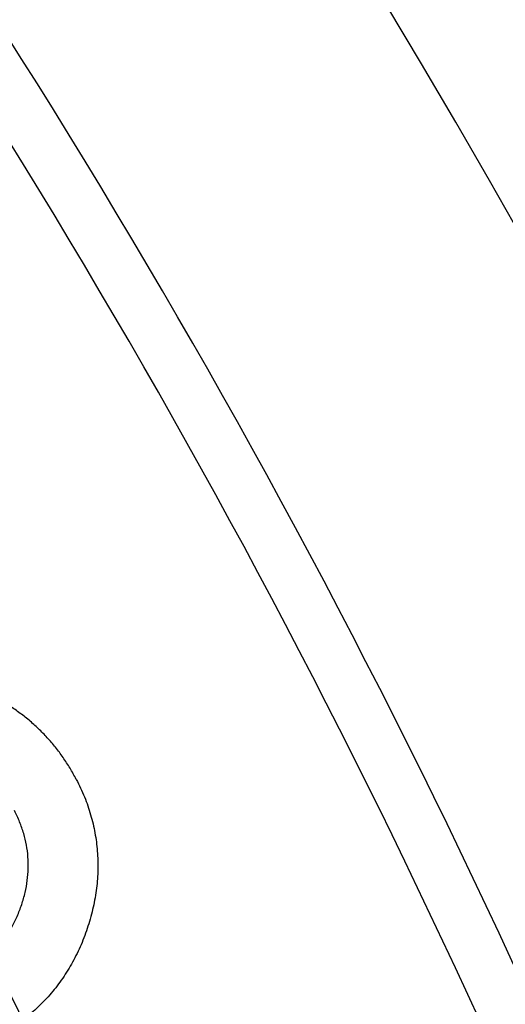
# Model space of a CAD drawing. Header units: millimetres. Extents: x 0 to 297, y 0 to 210.
# Tile 57 of 256: x 147.2296 to 147.2585, y 91.4077 to 91.4663. Entities that reach past the tile are written whole.
import ezdxf

# ---------------------------------------------------------------- set-up
doc = ezdxf.new("R2010")
doc.units = ezdxf.units.MM
doc.header["$LTSCALE"] = 16.335
doc.layers.get('0').update_dxf_attribs({"linetype": 'CONTINUOUS'})
doc.layers.add('01_GLOBAL', color=7, linetype='CONTINUOUS')
doc.layers.add('INTFCLR_144815', color=7, linetype='CONTINUOUS')

msp = doc.modelspace()

# ---------------------------------------------------------------- linework, layer by layer
at = {"color": 7, "linetype": 'Continuous'}
msp.add_circle((147.7028034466, 92.1254639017), 2.28, dxfattribs=at)
at = {"color": 9, "linetype": 'Continuous'}
msp.add_arc((147.7028034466, 92.1254639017), 2.2507792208, 182.9674534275, 267.0325465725, dxfattribs=at)
at = {"layer": '01_GLOBAL', "color": 7, "linetype": 'Continuous'}
msp.add_circle((147.7028034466, 92.1254639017), 2.31, dxfattribs=at)
at = {"layer": 'INTFCLR_144815', "color": 6, "linetype": 'Continuous'}
for radius, start, end in [(0.5278075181, 313.9937911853, 154.5150993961), (0.4695339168, 24.36608327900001, 38.4121773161)]:
    msp.add_arc((146.8326356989, 91.21329615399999), radius, start, end, dxfattribs=at)
at = {"layer": 'INTFCLR_144815', "color": 9, "linetype": 'Continuous'}
for centre, radius, start, end in [((146.8326356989, 91.21329615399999), 0.4896672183, 292.4997540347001, 54.0964566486), ((146.8326378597, 91.2132971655), 0.4417306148, 292.4997540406, 54.09645665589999), ((146.8326356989, 91.21329615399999), 0.5055212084, 323.9261481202, 36.0738518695), ((146.8326356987, 91.21329615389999), 0.4663071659, 24.5006713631, 38.2755229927)]:
    msp.add_arc(centre, radius, start, end, dxfattribs=at)
for points, knots in [([(147.1598645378, 91.4700045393), (147.1611410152, 91.46833155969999), (147.1628746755, 91.4660648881), (147.1650763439, 91.4631579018), (147.167026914, 91.4605667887), (147.17080332, 91.4554918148), (147.1765933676, 91.4474662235), (147.1839597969, 91.4366864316), (147.1903352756, 91.4267128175), (147.1948927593, 91.4191597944), (147.1975834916, 91.41455728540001), (147.2017594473, 91.4072545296), (147.2079733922, 91.3957270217), (147.2158788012, 91.3794490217), (147.2214384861, 91.36654391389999), (147.2250066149, 91.3575368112), (147.2273966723, 91.3512803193), (147.2314537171, 91.3400330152), (147.2367312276, 91.3234375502), (147.2421354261, 91.30273368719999), (147.2454005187, 91.286689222), (147.2472384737, 91.275705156), (147.2483828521, 91.2682094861), (147.24961836, 91.2587521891), (147.250582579, 91.2492291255), (147.251189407, 91.2415653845), (147.2519300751, 91.2300779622), (147.2524114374, 91.2128650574), (147.2517200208, 91.18996354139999), (147.2502101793, 91.1728733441), (147.2487951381, 91.16154251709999), (147.247751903, 91.1540669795), (147.2456889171, 91.1412860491), (147.242052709, 91.12351432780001), (147.2366635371, 91.10292640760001), (147.2313969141, 91.08639230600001), (147.2276268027, 91.0759529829), (147.2258400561, 91.07123730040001), (147.22464717, 91.0681467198), (147.2213914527, 91.05993632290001), (147.2158407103, 91.04706163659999), (147.2079514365, 91.03082377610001), (147.2011142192, 91.0181418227), (147.1962528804, 91.0097336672), (147.1935219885, 91.00516075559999), (147.1896285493, 90.9987738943), (147.1839591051, 90.9899045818), (147.1765861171, 90.97911562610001), (147.170791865, 90.9710848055), (147.1670140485, 90.9660083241), (147.1650650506, 90.9634194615), (147.1628679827, 90.9605186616), (147.1611384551, 90.9582574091), (147.1598646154, 90.9565878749)], [0, 0, 0, 0, 0.0113523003, 0.0153945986, 0.0196724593, 0.0288485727, 0.04952051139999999, 0.0730548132, 0.0992747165, 0.1133659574, 0.1206417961, 0.1280352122, 0.1587481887, 0.1912667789, 0.2256293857, 0.2345212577, 0.2435306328, 0.2617592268, 0.2990180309, 0.3374305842, 0.3771409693, 0.3872950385, 0.3975091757, 0.4180450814, 0.4387403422, 0.4491382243, 0.4595166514, 0.5008391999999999, 0.5419727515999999, 0.5830556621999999, 0.5933356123, 0.6035730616, 0.6237732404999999, 0.6631691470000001, 0.7013781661, 0.7385292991, 0.7567366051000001, 0.761249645, 0.7657337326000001, 0.7746080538, 0.8088969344, 0.8413373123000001, 0.8719692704, 0.886598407, 0.893729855, 0.9007025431, 0.926950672, 0.9505051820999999, 0.9711896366, 0.9803691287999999, 0.9846421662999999, 0.9886711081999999, 1, 1, 1, 1]), ([(147.2399818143, 91.2132961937), (147.2399818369, 91.2209144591), (147.2397204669, 91.23048846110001), (147.2390112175, 91.24199373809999), (147.2384222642, 91.2497733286), (147.2374864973, 91.25944016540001), (147.2362872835, 91.2690417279), (147.2351764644, 91.2766520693), (147.2333930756, 91.28780010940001), (147.2302255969, 91.3040830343), (147.2249810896, 91.3251034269), (147.2198578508, 91.3419594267), (147.215918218, 91.3533866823), (147.2135979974, 91.3597415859), (147.2101364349, 91.36888453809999), (147.2047433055, 91.3819851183), (147.1970703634, 91.3985212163), (147.1910361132, 91.41023915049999), (147.1869808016, 91.4176631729), (147.1843696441, 91.4223390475), (147.179948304, 91.4300107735), (147.1737621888, 91.4401448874), (147.1666123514, 91.451104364), (147.1612329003, 91.4589173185), (147.1582774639, 91.4630901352), (147.1575362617, 91.46413026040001)], [0, 0, 0, 0, 0.08514645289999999, 0.1069705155, 0.1288336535, 0.1723417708, 0.2155033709, 0.2369658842, 0.2582983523, 0.3416830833, 0.4222645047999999, 0.5003369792, 0.5384972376, 0.5573483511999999, 0.5759473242, 0.6477620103, 0.7156277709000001, 0.779635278, 0.7950300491, 0.8101748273, 0.8394913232, 0.8939896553, 0.9428494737, 0.9857252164, 1, 1, 1, 1])]:
    msp.add_open_spline(points, degree=3, knots=knots, dxfattribs=at)
at = {"layer": 'INTFCLR_144815', "color": 6, "linetype": 'Continuous'}
for points, knots in [([(147.232934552, 91.42106886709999), (147.2328131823, 91.42129487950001), (147.2325719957, 91.4217440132), (147.2321542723, 91.4223797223), (147.2317035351, 91.42298444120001), (147.2312138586, 91.4235539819), (147.2306859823, 91.4240894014), (147.2301251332, 91.4245934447), (147.2295264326, 91.4250629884), (147.2288915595, 91.4254924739), (147.2282313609, 91.42588055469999), (147.2275574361, 91.4262321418), (147.2268665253, 91.42652970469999), (147.2261616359, 91.4267798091), (147.225441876, 91.42698174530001), (147.2247078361, 91.427130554), (147.2239604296, 91.42723999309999), (147.2232017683, 91.4272963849), (147.2224403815, 91.4273058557), (147.2216834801, 91.4272651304), (147.2209333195, 91.42717765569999), (147.2201921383, 91.42703276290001), (147.219663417, 91.42689905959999), (147.2193829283, 91.42681535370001), (147.2193432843, 91.42680326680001)], [0, 0, 0, 0, 0.0480730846, 0.09553119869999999, 0.142438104, 0.1893928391, 0.2362155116, 0.2833027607, 0.3306653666, 0.3787392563, 0.4268831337, 0.4741672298, 0.5211466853, 0.567783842, 0.6142930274, 0.6611627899, 0.708101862, 0.7558137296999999, 0.8036697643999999, 0.8507545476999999, 0.8978245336, 0.9451315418, 0.992231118, 1, 1, 1, 1]), ([(147.232934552, 91.42106886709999), (147.2331038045, 91.4207233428), (147.233438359, 91.420040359), (147.233804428, 91.4189709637), (147.2340608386, 91.417892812), (147.2342047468, 91.4168022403), (147.234235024, 91.41569986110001), (147.2341545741, 91.4145840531), (147.2339560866, 91.41345683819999), (147.2336441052, 91.4123333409), (147.233241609, 91.41123518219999), (147.2327355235, 91.41019817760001), (147.2321429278, 91.4092315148), (147.2314566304, 91.40834046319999), (147.2306825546, 91.4075212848), (147.2300927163, 91.4070135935), (147.229774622, 91.4067647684), (147.2297550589, 91.40674955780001)], [0, 0, 0, 0, 0.0725061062, 0.1433198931, 0.2126353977, 0.2812368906, 0.3503985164, 0.4202740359, 0.4918744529, 0.565887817, 0.6399239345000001, 0.7121523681, 0.7831512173, 0.8534096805, 0.9238952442, 0.9953302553, 1, 1, 1, 1]), ([(147.227833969, 91.4106443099), (147.2279822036, 91.41078735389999), (147.228290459, 91.4111089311), (147.2287102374, 91.4116525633), (147.2291013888, 91.4122625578), (147.2294249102, 91.4129232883), (147.2296956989, 91.4136165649), (147.2298991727, 91.4143306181), (147.230028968, 91.4150479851), (147.2300895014, 91.4157593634), (147.2300699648, 91.4164650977), (147.2299818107, 91.4171653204), (147.2298143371, 91.41785868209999), (147.2295751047, 91.4185469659), (147.2293610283, 91.41898869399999), (147.2292526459, 91.4192123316)], [0, 0, 0, 0, 0.066361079, 0.1433946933, 0.2210319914, 0.2995486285, 0.3801251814, 0.4606875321, 0.5384764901, 0.6147937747, 0.6904030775, 0.7656422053, 0.8418754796, 0.9199448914, 1, 1, 1, 1])]:
    msp.add_open_spline(points, degree=3, knots=knots, dxfattribs=at)

doc.saveas('drawing.dxf')
